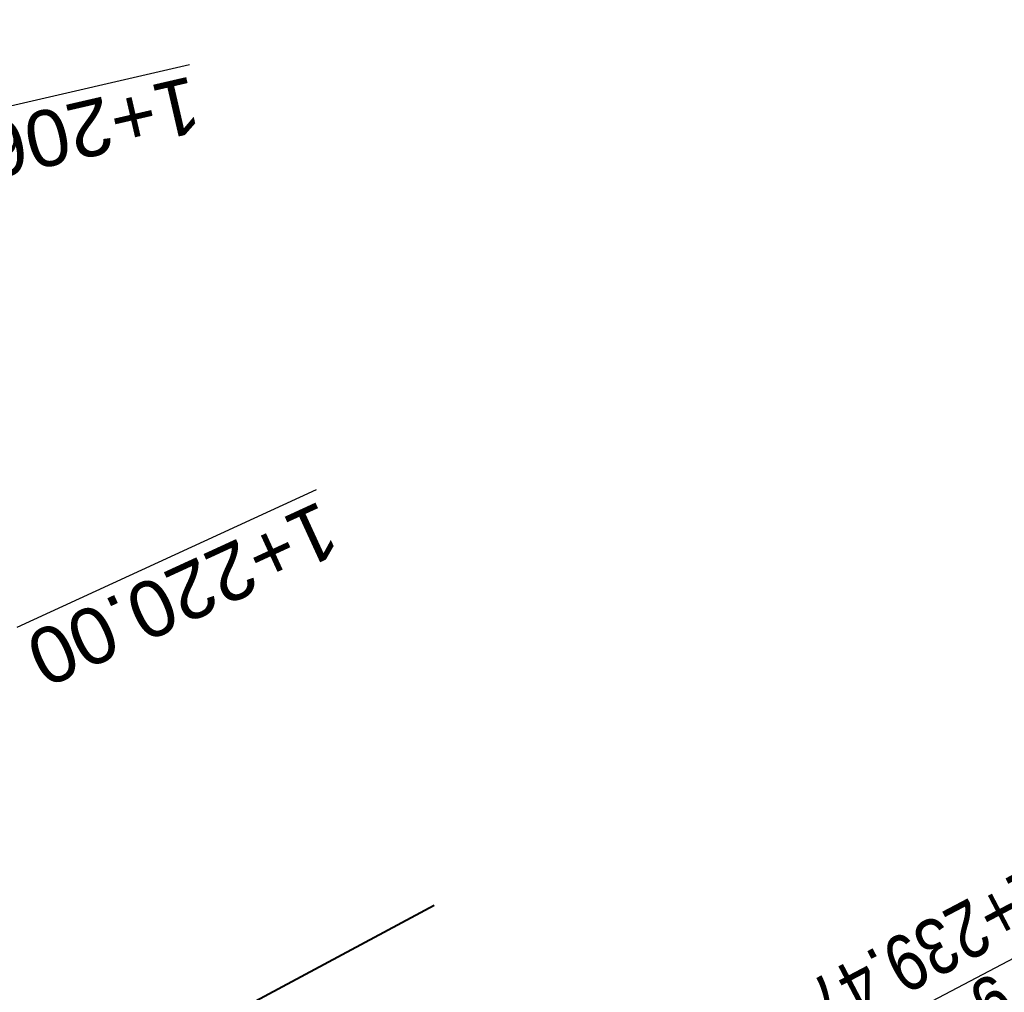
# Model space of a CAD drawing. Header units: metres. Extents: x 7529682 to 7533711, y 5721195 to 5727842.
# Tile 165 of 232: x 7530295 to 7530317, y 5726716 to 5726738. Entities that reach past the tile are written whole.
import ezdxf

# ---------------------------------------------------------------- set-up
doc = ezdxf.new("R2010")
doc.units = ezdxf.units.M
for name, color, linetype, lineweight, true_color in [('D-hatch-ciag-pieszo-rowerowy', 7, 'Continuous', 13, 0xff9f80), ('D-przekroje-pop', 7, 'Continuous', 50, 0x000099), ('D-typowe', 7, 'Continuous', 40, 0x0061c2)]:
    doc.layers.add(name, color=color, linetype=linetype, lineweight=lineweight, true_color=true_color)
doc.layers.add('D-otw-geotechniczne-opis', color=7, linetype='Continuous', lineweight=30)
doc.styles.add('2mm08', font='arial.ttf', dxfattribs={"width": 0.8})
doc.styles.get("Standard").update_dxf_attribs({"font": 'arial.ttf'})

msp = doc.modelspace()

# ---------------------------------------------------------------- hatches: boundary and pattern name
at = {"layer": 'D-hatch-ciag-pieszo-rowerowy'}
h = msp.add_hatch(dxfattribs=at)
h.set_pattern_fill('ANSI37', color=256, scale=0.15, style=0)
h.set_pattern_definition([(45, (0, 0), (-0.3367596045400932, 0.3367596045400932), []), (135, (0, 0), (-0.3367596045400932, -0.3367596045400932), [])])
h.paths.add_polyline_path([(7530290.543319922, 5726718.375739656, -0.05981638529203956), (7530286.288863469, 5726729.511308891), (7530285.062150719, 5726729.254160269, 0.06075633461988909), (7530289.361782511, 5726717.936811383), (7530322.48423269, 5726654.997800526), (7530323.289992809, 5726653.467806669), (7530324.387465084, 5726654.066463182), (7530323.589988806, 5726655.580727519)])
h.paths.add_polyline_path([(7530289.361782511, 5726717.936811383, -0.06075633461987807), (7530285.062150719, 5726729.254160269), (7530283.836125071, 5726728.997155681, 0.06169626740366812), (7530288.180245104, 5726717.497883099), (7530321.378060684, 5726654.415663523), (7530322.192520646, 5726652.869150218), (7530323.289992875, 5726653.467806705), (7530322.483990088, 5726654.998261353)])

# ---------------------------------------------------------------- linework, layer by layer
at = {"layer": 'D-otw-geotechniczne-opis', "linetype": 'ByBlock', "lineweight": 30}
msp.add_lwpolyline([(7530321.120578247, 5726719.006691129), (7530304.564822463, 5726710.294015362), (7530301.733649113, 5726705.49353887), (7530296.027511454, 5726702.490611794)], dxfattribs=at)
at = {"layer": 'D-typowe'}
msp.add_lwpolyline([(7530304.571323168, 5726718.263727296), (7530270.639582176, 5726700.07304796)], dxfattribs=at)

# ---------------------------------------------------------------- texts
at = {"layer": 'D-otw-geotechniczne-opis', "linetype": 'Continuous', "insert": (7530320.678109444, 5726718.773836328), "char_height": 1.25, "attachment_point": 4, "rotation": 207.75615593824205, "style": '2mm08'}
msp.add_mtext('Otwór geologiczny nr OG-3.6\\Pkm 1+239.47', dxfattribs=at)
at = {"layer": 'D-przekroje-pop', "lineweight": 30}
for s, rotation, p in [('%%U1+206.96', 193.0028107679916, (7530299.181474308, 5726736.72402103)), ('%%U1+220.00', 204.6644157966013, (7530302.050236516, 5726727.280972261))]:
    msp.add_text(s, height=1.25, rotation=rotation, dxfattribs=at).set_placement(p)

doc.saveas('drawing.dxf')
